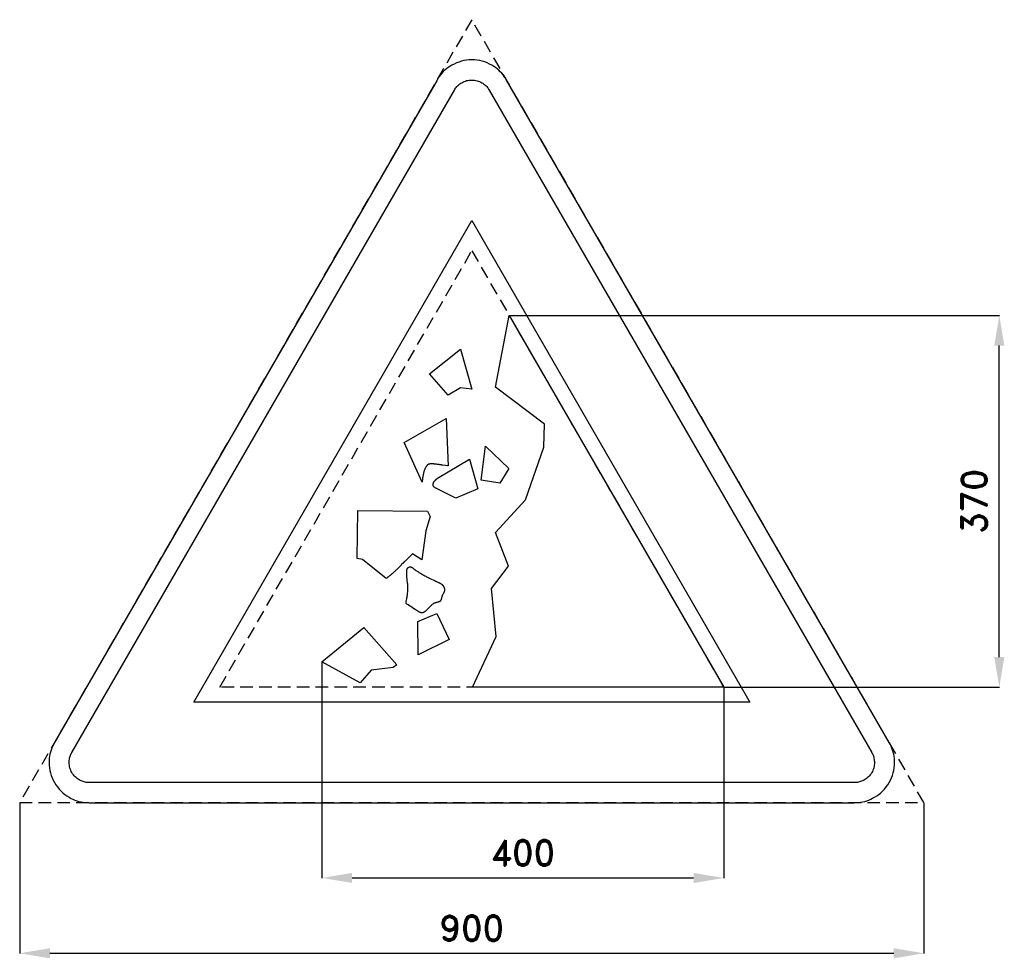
# Model space of a CAD drawing. Header units: millimetres. Extents: x -29 to 951, y -155 to 779.
import ezdxf

# ---------------------------------------------------------------- set-up
doc = ezdxf.new("R2010")
doc.units = ezdxf.units.MM
doc.header["$LTSCALE"] = 5
doc.linetypes.add('ČÁRKOVANÁX2', pattern=[1.5, 1, -0.5])
doc.layers.add('Kóty', color=2, linetype='Continuous')
doc.layers.add('Značka', color=7, linetype='Continuous')
doc.styles.get("Standard").update_dxf_attribs({"font": 'romand.shx', "height": 25})
doc.dimstyles.get("Standard").update_dxf_attribs({"dimtxt": 25, "dimasz": 30, "dimexe": 0.18, "dimexo": 0.0625, "dimgap": 12.5, "dimtad": 1, "dimdec": 0, "dimzin": 0, "dimdsep": 46, "dimtxsty": 'Standard', "dimcen": 0.09, "dimadec": 0, "dimazin": 0, "dimtfac": 1, "dimtdec": 0, "dimtofl": 0, "dimtmove": 0, "dimatfit": 3, "dimfxl": 1, "dimtolj": 1, "dimtzin": 0, "dimarcsym": 0})

# ---------------------------------------------------------------- blocks, each defined once
blk = doc.blocks.new('*D0')
at = {"layer": 'Defpoints', "color": 0, "transparency": 16777216}
for p in [(271.53, 140.33), (671.53, 115), (671.53, -74.94)]:
    blk.add_point(p, dxfattribs=at)
at = {"layer": 'Kóty', "color": 0, "lineweight": -2, "transparency": 16777216}
for p, q in [((271.53, 140.27), (271.53, -75.12)), ((671.53, 114.94), (671.53, -75.12)), ((301.53, -74.94), (641.53, -74.94))]:
    blk.add_line(p, q, dxfattribs=at)
at = {"layer": 'Kóty', "color": 0, "transparency": 16777216}
for points in [[(301.53, -69.94), (301.53, -79.94), (271.53, -74.94)], [(641.53, -69.94), (641.53, -79.94), (671.53, -74.94)]]:
    blk.add_solid(points, dxfattribs=at)
at = {"layer": 'Kóty', "color": 0, "transparency": 16777216, "insert": (471.53, -49.94), "char_height": 25, "attachment_point": 5}
blk.add_mtext('\\A1;400', dxfattribs=at)
blk = doc.blocks.new('*D1')
at = {"layer": 'Defpoints', "color": 0, "transparency": 16777216}
for p in [(-29.28, 0.06), (870.72, 0.06), (870.72, -149.94)]:
    blk.add_point(p, dxfattribs=at)
at = {"layer": 'Kóty', "color": 0, "lineweight": -2, "transparency": 16777216}
for p, q in [((-29.28, 0), (-29.28, -150.12)), ((870.72, 0), (870.72, -150.12)), ((0.72, -149.94), (840.72, -149.94))]:
    blk.add_line(p, q, dxfattribs=at)
at = {"layer": 'Kóty', "color": 0, "transparency": 16777216}
for points in [[(0.72, -144.94), (0.72, -154.94), (-29.28, -149.94)], [(840.72, -144.94), (840.72, -154.94), (870.72, -149.94)]]:
    blk.add_solid(points, dxfattribs=at)
at = {"layer": 'Kóty', "color": 0, "transparency": 16777216, "insert": (420.72, -124.94), "char_height": 25, "attachment_point": 5}
blk.add_mtext('\\A1;900', dxfattribs=at)
blk = doc.blocks.new('*D2')
at = {"layer": 'Defpoints', "color": 0, "transparency": 16777216}
for p in [(457.91, 485), (945.72, 485), (671.53, 115)]:
    blk.add_point(p, dxfattribs=at)
at = {"layer": 'Kóty', "color": 0, "lineweight": -2, "transparency": 16777216}
for p, q in [((457.97, 485), (945.9, 485)), ((945.72, 145), (945.72, 455)), ((671.59, 115), (945.9, 115))]:
    blk.add_line(p, q, dxfattribs=at)
at = {"layer": 'Kóty', "color": 0, "transparency": 16777216}
for points in [[(940.72, 455), (950.72, 455), (945.72, 485)], [(940.72, 145), (950.72, 145), (945.72, 115)]]:
    blk.add_solid(points, dxfattribs=at)
at = {"layer": 'Kóty', "color": 0, "transparency": 16777216, "insert": (920.72, 300), "char_height": 25, "attachment_point": 5, "rotation": 90}
blk.add_mtext('\\A1;370', dxfattribs=at)

msp = doc.modelspace()

# ---------------------------------------------------------------- linework, layer by layer
at = {"layer": 'Značka', "color": 6, "linetype": 'ČÁRKOVANÁX2', "ltscale": 2.5}
for points in [[(870.72, 0.06), (420.72, 779.48), (-29.28, 0.06)], [(169.9, 115), (420.72, 549.42), (671.53, 115)]]:
    msp.add_lwpolyline(points, close=True, dxfattribs=at)
at = {"layer": 'Značka', "color": 5}
for points in [[(836.08, 60), (455.36, 719.42), (454.24, 721.19, 0.010748), (453.08, 722.93, 0.055773), (447.54, 729.17, 0.055979), (440.72, 734.06, 0.069561), (431.09, 738.14, 0.069791), (420.72, 739.42, 0.069502), (410.36, 738.12, 0.067732), (400.72, 734.06, 0.055944), (393.86, 729.2, 0.061133), (388.36, 722.93, 0.012257), (387.19, 721.2), (386.08, 719.42), (5.36, 60, 0.003576), (4.38, 58.15, 0.010722), (3.46, 56.27, 0.055711), (0.83, 48.35, 0.055985), (0, 40, 0.069591), (1.29, 29.62, 0.069767), (5.36, 20, 0.069481), (11.67, 11.68, 0.067775), (20, 5.36, 0.055964), (27.65, 1.85, 0.061097), (35.82, 0.22, 0.01224), (37.91, 0.07, 0.004081), (40, 0), (801.43, 0, 0.003581), (803.53, 0.08, 0.010743), (805.62, 0.22, 0.055797), (813.79, 1.9, 0.055991), (821.43, 5.36, 0.069582), (829.78, 11.66, 0.069787), (836.08, 20, 0.069497), (840.13, 29.62, 0.067792), (841.43, 40, 0.055928), (840.65, 48.37, 0.060939), (837.98, 56.27), (837.06, 58.15), (836.08, 60)], [(371.24, 319), (353.38, 358.65), (395.35, 382.46), (397.12, 335.23), (396.79, 335.28), (396.45, 335.33), (394.04, 335.69), (391.64, 336.05), (391.53, 336.07), (391.41, 336.09), (390.97, 336.15), (390.52, 336.22), (389.97, 336.3), (389.41, 336.39), (388.85, 336.47), (388.29, 336.54), (387.74, 336.62), (387.18, 336.69), (386.68, 336.76), (386.18, 336.82), (385.68, 336.88), (385.18, 336.94), (384.68, 337), (384.18, 337.05), (383.68, 337.1), (383.18, 337.14), (382.78, 337.18), (382.38, 337.21), (381.98, 337.24), (381.58, 337.26), (381.18, 337.27, 0.006162), (380.77, 337.28, 0.00601), (380.37, 337.28), (379.97, 337.26), (379.85, 337.26), (379.72, 337.25), (379.6, 337.25), (379.48, 337.24), (379.35, 337.23), (379.23, 337.22), (379.11, 337.21), (378.99, 337.19), (378.92, 337.18), (378.86, 337.17), (378.79, 337.16), (378.73, 337.15), (378.66, 337.14), (378.6, 337.13), (378.54, 337.12), (378.47, 337.1), (378.44, 337.09), (378.4, 337.09), (378.38, 337.08), (378.35, 337.07), (378.34, 337.07), (378.34, 337.07), (378.2, 337.03), (378.19, 337.03), (378.18, 337.02, 0.001642), (378.14, 337.01), (378.09, 336.99), (378.04, 336.97, 0.001808), (377.98, 336.95, 0.002593), (377.92, 336.93, 0.003252), (377.87, 336.91), (377.81, 336.89), (377.76, 336.87, 0.008305), (377.65, 336.82, 0.008746), (377.54, 336.77, 0.008634), (377.43, 336.71), (377.33, 336.65), (377.23, 336.59), (377.12, 336.53), (377.02, 336.46), (376.93, 336.39), (376.77, 336.27), (376.62, 336.15), (376.48, 336.03), (376.33, 335.9), (376.2, 335.76), (376.07, 335.62), (375.94, 335.48), (375.81, 335.33, 0.011455), (375.53, 334.98, 0.013357), (375.27, 334.62, 0.013065), (375.03, 334.25, 0.010545), (374.8, 333.87), (374.58, 333.48), (374.39, 333.08), (374.2, 332.67), (374.02, 332.26), (373.8, 331.74), (373.6, 331.21), (373.41, 330.67), (373.23, 330.13), (373.07, 329.59), (372.92, 329.05), (372.77, 328.5), (372.63, 327.95), (372.5, 327.4), (372.38, 326.84), (372.26, 326.28), (372.15, 325.72), (372.04, 325.16), (371.94, 324.6), (371.87, 324.15), (371.8, 323.7), (371.78, 323.59), (371.77, 323.47), (371.62, 322.45), (371.49, 321.42), (371.38, 320.44), (371.28, 319.46), (371.26, 319.23), (371.24, 319)], [(367.96, 190.04), (367.93, 190.05), (367.91, 190.06), (367.87, 190.08), (367.84, 190.09), (367.71, 190.16), (367.57, 190.23), (367.44, 190.3), (367.31, 190.38), (367.28, 190.4), (367.25, 190.42), (366.62, 190.84), (365.44, 191.6), (364.25, 192.35), (362.74, 193.32), (361.23, 194.32), (359.95, 195.17), (358.67, 196.02), (357.37, 196.9), (356.08, 197.78), (355.86, 197.93), (355.65, 198.07), (355.62, 198.1), (355.59, 198.12), (355.53, 198.17), (355.48, 198.23), (355.41, 198.31), (355.35, 198.4), (355.29, 198.51), (355.25, 198.62), (355.22, 198.73), (355.21, 198.83), (355.21, 198.98), (355.22, 199.14), (355.25, 199.3), (355.28, 199.47), (355.34, 199.79), (355.39, 200.12), (355.54, 200.92), (355.69, 201.72), (355.88, 202.77), (356.08, 203.82), (356.27, 204.86), (356.44, 205.91), (356.57, 206.75), (356.69, 207.6), (356.81, 208.69), (356.9, 209.78), (356.99, 211.11), (357.04, 212.43), (357.06, 213.52), (357.05, 214.61), (357.01, 215.69), (356.95, 216.77), (356.89, 217.64), (356.8, 218.51), (356.67, 219.6), (356.52, 220.7), (356.29, 222.39), (356.11, 224.08), (355.99, 225.56), (355.92, 227.05), (355.89, 228.43), (355.89, 228.5), (355.89, 228.57), (355.89, 228.84), (355.9, 229.12), (355.91, 229.46), (355.92, 229.81), (355.93, 230.09), (355.95, 230.37), (355.97, 230.65), (355.99, 230.92), (356.02, 231.2), (356.06, 231.48), (356.1, 231.7), (356.14, 231.92), (356.15, 231.97), (356.17, 232.03), (356.24, 232.36), (356.35, 232.69), (356.45, 232.95), (356.58, 233.2), (356.59, 233.21), (356.6, 233.23), (356.64, 233.3), (356.69, 233.37), (356.75, 233.45), (356.81, 233.53), (356.87, 233.61), (356.94, 233.69), (357.01, 233.77), (357.08, 233.84), (357.17, 233.93), (357.26, 234.01), (357.35, 234.09), (357.44, 234.17), (357.54, 234.24), (357.64, 234.31), (357.74, 234.37), (357.85, 234.43), (357.95, 234.48), (358.05, 234.53), (358.16, 234.58), (358.27, 234.62), (358.38, 234.65), (358.49, 234.68, -0.011033), (358.61, 234.71, -0.008167), (358.72, 234.73, -0.008348), (358.84, 234.75, -0.011287), (358.95, 234.76, -0.012177), (359.07, 234.77), (359.19, 234.78), (359.31, 234.77), (359.43, 234.77), (359.54, 234.76), (359.66, 234.74), (359.76, 234.72), (359.86, 234.71), (359.95, 234.68), (360.05, 234.66), (360.14, 234.63), (360.24, 234.6), (360.33, 234.57), (360.42, 234.54), (360.53, 234.49), (360.64, 234.45), (360.74, 234.4), (360.84, 234.35), (360.95, 234.29), (361.05, 234.24), (361.12, 234.19), (361.2, 234.14), (361.22, 234.12), (361.24, 234.11), (361.32, 234.06), (361.4, 234), (361.8, 233.68), (362.2, 233.36), (363.05, 232.72), (363.92, 232.09), (364.04, 232), (364.16, 231.92), (364.63, 231.59), (365.11, 231.26), (365.71, 230.86), (366.31, 230.46), (366.92, 230.07), (367.54, 229.68), (368.15, 229.3), (368.77, 228.93), (369.63, 228.41), (370.49, 227.9), (371.36, 227.4), (372.23, 226.91), (373.11, 226.42), (373.99, 225.94), (374.87, 225.46), (375.76, 224.99), (376.57, 224.57), (377.38, 224.15), (378.03, 223.82), (378.68, 223.49), (378.84, 223.41), (379, 223.33), (382.27, 221.71), (384.3, 220.72), (384.4, 220.68), (384.5, 220.63), (384.91, 220.44), (385.32, 220.25), (385.72, 220.06), (386.13, 219.87), (386.24, 219.83), (386.34, 219.78), (387.68, 219.18), (387.75, 219.15), (387.82, 219.12), (388.09, 219), (388.35, 218.87), (388.68, 218.71), (389.01, 218.55), (389.2, 218.45), (389.39, 218.35), (389.57, 218.25), (389.75, 218.15), (389.93, 218.04), (390.11, 217.93), (390.29, 217.81), (390.46, 217.69), (390.64, 217.56), (390.82, 217.43), (391, 217.28), (391.17, 217.14), (391.34, 216.98), (391.5, 216.82), (391.65, 216.66), (391.81, 216.49), (391.97, 216.3), (392.14, 216.1), (392.29, 215.89), (392.44, 215.68), (392.57, 215.46), (392.7, 215.24), (392.81, 215.01), (392.92, 214.78), (393.01, 214.56), (393.09, 214.34), (393.17, 214.12), (393.23, 213.9), (393.29, 213.67), (393.34, 213.44), (393.38, 213.21), (393.42, 212.98), (393.47, 212.62), (393.5, 212.26), (393.51, 211.9), (393.51, 211.54), (393.48, 211.19), (393.43, 210.83), (393.38, 210.55), (393.3, 210.28), (393.28, 210.21), (393.26, 210.14), (393.08, 209.65), (392.86, 209.17), (392.63, 208.71), (392.39, 208.27), (392.14, 207.8), (391.89, 207.32), (391.69, 206.94), (391.5, 206.56), (391.3, 206.09), (391.13, 205.61), (390.96, 205.03), (390.81, 204.46), (390.66, 203.86), (390.49, 203.27), (390.31, 202.66), (390.11, 202.07), (389.92, 201.59), (389.68, 201.14), (389.44, 200.8), (389.42, 200.79), (389.41, 200.77), (389.35, 200.71), (389.3, 200.65), (389.22, 200.58), (389.15, 200.51), (389.04, 200.42), (388.92, 200.34), (388.8, 200.26), (388.68, 200.2), (388.55, 200.13), (388.42, 200.07), (388.29, 200.02), (388.16, 199.97), (387.99, 199.9), (387.82, 199.84), (387.65, 199.78), (387.48, 199.73), (387.31, 199.68), (387.14, 199.63), (387.01, 199.59), (386.87, 199.55), (386.84, 199.54), (386.8, 199.53), (386.04, 199.33), (385.28, 199.13), (385.25, 199.12), (385.22, 199.11), (385.08, 199.08), (384.94, 199.04), (384.78, 199), (384.61, 198.95), (384.44, 198.9), (384.27, 198.85), (384.1, 198.79), (383.94, 198.73), (383.76, 198.67), (383.58, 198.6), (383.4, 198.53), (383.23, 198.46), (383.05, 198.38), (382.88, 198.29), (382.71, 198.2), (382.54, 198.11), (382.15, 197.87), (381.77, 197.6), (381.4, 197.32), (381.05, 197.01), (380.71, 196.69), (380.37, 196.37), (380.1, 196.11), (379.83, 195.85), (379.76, 195.79), (379.7, 195.72), (378.84, 194.9), (377.99, 194.08), (377.29, 193.36), (376.59, 192.63), (376.05, 192.07), (375.49, 191.53), (374.72, 190.81), (374.68, 190.77), (374.64, 190.74), (374.48, 190.6), (374.32, 190.46), (374.11, 190.3), (373.9, 190.14), (373.7, 189.99), (373.5, 189.85), (373.29, 189.71), (373.07, 189.58), (372.86, 189.47), (372.63, 189.36), (372.4, 189.27), (372.17, 189.19), (372.02, 189.15), (371.86, 189.11), (371.71, 189.08, -0.010704), (371.55, 189.05, -0.010613), (371.4, 189.03, -0.011469), (371.24, 189.02, -0.010786), (371.08, 189.02), (370.92, 189.02), (370.78, 189.02), (370.64, 189.03), (370.51, 189.04), (370.37, 189.06), (370.24, 189.08), (370.1, 189.11), (369.97, 189.14), (369.83, 189.17), (369.71, 189.21), (369.58, 189.25), (369.46, 189.29), (369.33, 189.34), (369.21, 189.39), (369.09, 189.44), (369, 189.48), (368.9, 189.53), (368.88, 189.54), (368.86, 189.55), (368.5, 189.74), (368.15, 189.95), (368.1, 189.97), (368.06, 190), (368.01, 190.02), (367.96, 190.04)]]:
    msp.add_lwpolyline(points, format="xyb", dxfattribs=at)
at = {"layer": 'Značka', "color": 1}
msp.add_lwpolyline([(801.43, 20), (40, 20, -0.003586), (38.95, 20.04, -0.010756), (37.91, 20.11, -0.05582), (33.82, 20.95, -0.05597), (30, 22.68, -0.06955), (25.83, 25.83, -0.069786), (22.68, 30, -0.069503), (20.65, 34.81, -0.067814), (20, 40, -0.055933), (20.39, 44.19, -0.060881), (21.73, 48.13, -0.012187), (22.19, 49.07, -0.00406), (22.68, 50), (403.4, 709.42), (403.95, 710.31), (404.54, 711.18, -0.055851), (407.31, 714.3, -0.05603), (410.72, 716.74, -0.069574), (415.53, 718.78, -0.069723), (420.72, 719.42, -0.069439), (425.9, 718.77, -0.067755), (430.72, 716.74, -0.055971), (434.15, 714.31, -0.061159), (436.9, 711.18), (437.48, 710.31), (438.04, 709.42), (818.76, 50), (819.24, 49.07), (819.71, 48.13, -0.055637), (821.02, 44.18, -0.055928), (821.43, 40, -0.069571), (820.79, 34.81, -0.069825), (818.76, 30, -0.069532), (815.6, 25.84, -0.067733), (811.43, 22.68, -0.055923), (807.61, 20.93, -0.061121), (803.53, 20.11, -0.012253), (802.48, 20.04, -0.004086), (801.43, 20)], format="xyb", dxfattribs=at)
msp.add_lwpolyline([(143.92, 100), (420.72, 579.42), (697.51, 100), (143.92, 100)], dxfattribs=at)
at = {"layer": 'Značka', "color": 5}
for points in [[(444.25, 413.59), (457.91, 485), (671.53, 115), (421.46, 115), (444.84, 165.4), (440.21, 213.07), (457.12, 235.59), (444.24, 268.9), (474.16, 301.41), (492.52, 353.86), (493.17, 376.81), (444.25, 413.59)], [(397.25, 405.57), (378.48, 426.81), (409.54, 451.39), (420.73, 411.57), (409.5, 412.91), (397.25, 405.57)], [(430.18, 321.17), (434.38, 354.77), (457.51, 332.62), (448.53, 317.94), (430.18, 321.17)], [(385.48, 312.84), (385.18, 312.96), (384.87, 313.09), (384.82, 313.12), (384.77, 313.14), (384.57, 313.24), (384.36, 313.35), (384.12, 313.49), (383.88, 313.65), (383.64, 313.81), (383.43, 313.99), (383.22, 314.19), (383.03, 314.4), (382.92, 314.53), (382.81, 314.66), (382.71, 314.79), (382.62, 314.94), (382.54, 315.08), (382.46, 315.24), (382.4, 315.39), (382.34, 315.55), (382.3, 315.7), (382.26, 315.85), (382.22, 316), (382.2, 316.16), (382.19, 316.31), (382.18, 316.47), (382.18, 316.62), (382.18, 316.78), (382.19, 316.94), (382.21, 317.1), (382.23, 317.25), (382.26, 317.41), (382.3, 317.57), (382.34, 317.72), (382.39, 317.87), (382.44, 318.03), (382.52, 318.25), (382.61, 318.47), (382.71, 318.68), (382.81, 318.9), (382.93, 319.11), (383.05, 319.31), (383.17, 319.51), (383.3, 319.71), (383.47, 319.96), (383.65, 320.2), (383.83, 320.44), (384.02, 320.68), (384.21, 320.9), (384.42, 321.13), (384.62, 321.34), (384.83, 321.56), (384.96, 321.68), (385.08, 321.79), (385.2, 321.91), (385.33, 322.02), (385.45, 322.13), (385.58, 322.24), (385.68, 322.32), (385.79, 322.41), (385.82, 322.43), (385.84, 322.45), (386.09, 322.63), (386.1, 322.64), (386.11, 322.65), (386.16, 322.69), (386.21, 322.72), (386.26, 322.75), (386.31, 322.79), (386.33, 322.79), (386.34, 322.8), (386.43, 322.86), (386.52, 322.91), (418.35, 342.04), (426.63, 312.29), (404.76, 303.01), (385.48, 312.84)], [(335.58, 223.32), (311.77, 242.18), (306.69, 242.95), (307.21, 291.01), (376.74, 290.07), (379.38, 285.03), (374.85, 270.64), (371.06, 241.72), (361.79, 247.7), (361.39, 247.34), (360.99, 246.99), (360.85, 246.86), (360.71, 246.74), (360.15, 246.23), (359.6, 245.72), (358.91, 245.08), (358.23, 244.43), (357.55, 243.78), (356.88, 243.13), (356.21, 242.47), (355.55, 241.8), (354.91, 241.17), (354.28, 240.53), (353.78, 240.02), (353.27, 239.51), (353.15, 239.38), (353.02, 239.25), (350.51, 236.69), (350.39, 236.56), (350.26, 236.44), (349.76, 235.92), (349.26, 235.41), (348.63, 234.78), (348, 234.14), (347.36, 233.51), (346.72, 232.88), (346.08, 232.25), (345.44, 231.63), (344.92, 231.13), (344.4, 230.64), (343.88, 230.15), (343.35, 229.67), (342.82, 229.18), (342.29, 228.7), (341.76, 228.23), (341.22, 227.76), (340.64, 227.26), (340.06, 226.77), (339.47, 226.28), (338.88, 225.8), (338.28, 225.32), (337.68, 224.86), (337.2, 224.49), (336.7, 224.13), (336.58, 224.04), (336.46, 223.95), (336.02, 223.63), (335.58, 223.32)], [(367.19, 147.04), (366.86, 180.34), (385.86, 188.37), (398.2, 162.52), (367.19, 147.04)], [(271.53, 140.33), (313.16, 174.26), (346, 137.36), (342.44, 134.58), (320.69, 131.82), (309.63, 119.39), (271.53, 140.33)]]:
    msp.add_lwpolyline(points, dxfattribs=at)

# ---------------------------------------------------------------- dimensions: what is measured, and where the dimension line sits
at = {"layer": 'Kóty'}
dim = msp.add_linear_dim(base=(945.72, 485), p1=(671.53, 115), p2=(457.91, 485), angle=90, dimstyle='Standard', dxfattribs=at)
dim.commit()
dim.dimension.update_dxf_attribs({"geometry": '*D2', "text_midpoint": (920.72, 300)})
for base, p1, p2, picture, middle in [((671.53, -74.94), (271.53, 140.33), (671.53, 115), '*D0', (471.53, -49.94)), ((870.72, -149.94), (-29.28, 0.06), (870.72, 0.06), '*D1', (420.72, -124.94))]:
    dim = msp.add_linear_dim(base=base, p1=p1, p2=p2, dimstyle='Standard', dxfattribs=at)
    dim.commit()
    dim.dimension.update_dxf_attribs({"geometry": picture, "text_midpoint": middle})

doc.saveas('drawing.dxf')
